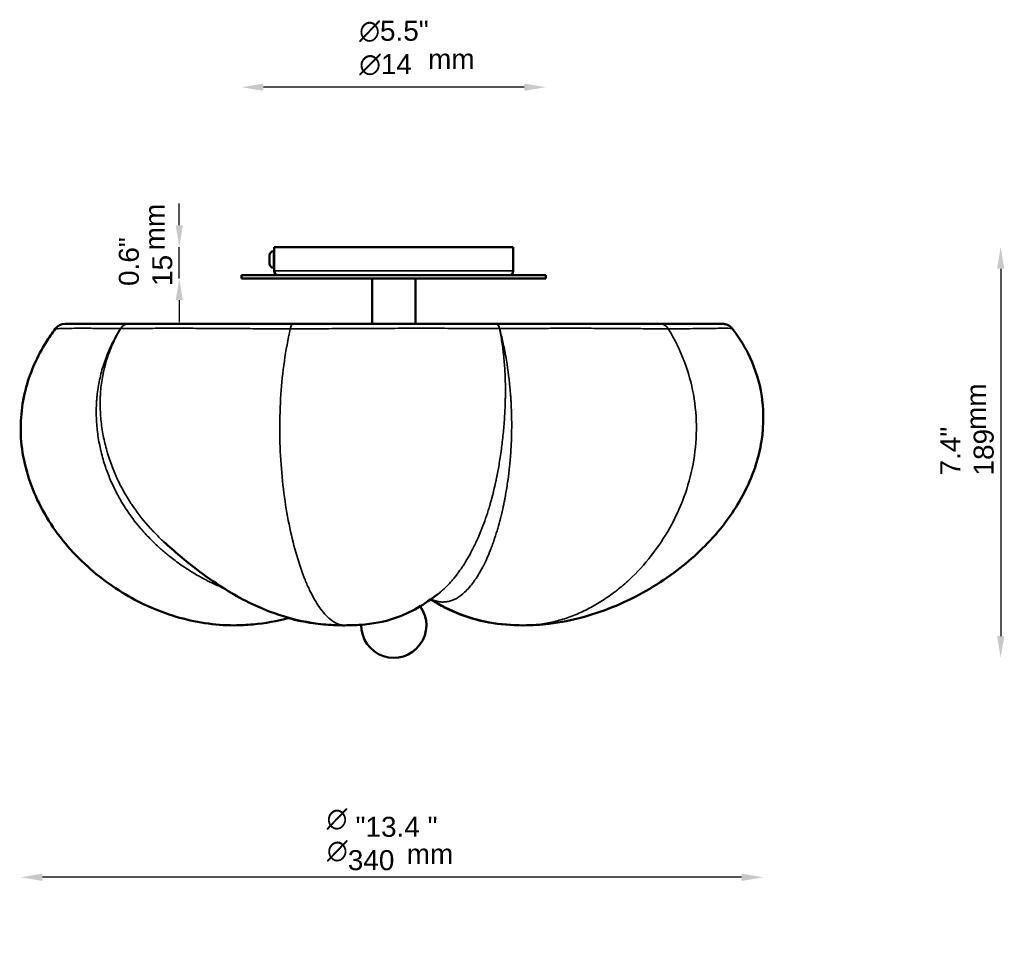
# Model space of a CAD drawing. Header units: millimetres. Extents: x 179 to 1124, y 460 to 1257.
# Tile 4 of 4: x 671 to 1124, y 832 to 1257. Entities that reach past the tile are written whole.
import ezdxf

# ---------------------------------------------------------------- set-up
doc = ezdxf.new("R2010")
doc.units = ezdxf.units.MM
doc.header["$LTSCALE"] = 4
for name, color, linetype, lineweight in [('Symbol (ISO)', 7, 'Continuous', 25), ('Widoczne (ISO)', 7, 'Continuous', 50), ('Widoczne wąskie (ISO)', 7, 'Continuous', 35), ('Wymiar (ISO)', 7, 'Continuous', 25)]:
    doc.layers.add(name, color=color, linetype=linetype, lineweight=lineweight)
doc.styles.add('Tekst notatki (ISO)', font='arial.ttf')
doc.dimstyles.new('Domyślne (ISO)', dxfattribs={"dimscale": 4, "dimtxt": 2.3, "dimasz": 2.5, "dimexe": 3.175, "dimexo": 0, "dimgap": 0.762, "dimtad": 1, "dimdec": 1, "dimlfac": 0.03937, "dimzin": 0, "dimdsep": 46, "dimtxsty": 'Tekst notatki (ISO)', "dimcen": 0.09, "dimdle": 10, "dimclrd": 256, "dimclre": 256, "dimclrt": 256, "dimazin": 2, "dimtfac": 1, "dimtmove": 0, "dimatfit": 3, "dimfxl": 0, "dimtolj": 1, "dimlwd": -1, "dimlwe": -1, "dimarcsym": 0})

# ---------------------------------------------------------------- blocks, each defined once
blk = doc.blocks.new('*D4')
at = {"layer": 'Defpoints', "color": 0, "transparency": 16777216}
for p in [(772.64, 1225.88), (772.64, 1137.88), (912.64, 1137.88)]:
    blk.add_point(p, dxfattribs=at)
at = {"layer": 'Wymiar (ISO)', "transparency": 16777216}
blk.add_line((902.64, 1225.88), (782.64, 1225.88), dxfattribs=at)
for points in [[(782.64, 1227.54), (782.64, 1224.21), (772.64, 1225.88)], [(902.64, 1227.54), (902.64, 1224.21), (912.64, 1225.88)]]:
    blk.add_solid(points, dxfattribs=at)
at = {"layer": 'Wymiar (ISO)', "transparency": 16777216, "insert": (826.75, 1256.44), "char_height": 9.2, "attachment_point": 1, "style": 'Tekst notatki (ISO)'}
blk.add_mtext('\\A1;{\\fAIGDT|b0|i0;\\ln}\\fArial|b0|i0;{\\H9.2000;5.5"}\\P∅14', dxfattribs=at)
blk = doc.blocks.new('*D5')
at = {"layer": 'Defpoints', "color": 0, "transparency": 16777216}
for p in [(743.95, 1152.38), (787.64, 1152.38), (772.64, 1137.88)]:
    blk.add_point(p, dxfattribs=at)
at = {"layer": 'Wymiar (ISO)', "transparency": 16777216}
for p, q in [((743.95, 1162.38), (743.95, 1172.38)), ((743.95, 1137.88), (743.95, 1152.38)), ((743.95, 1127.88), (743.95, 1117.88))]:
    blk.add_line(p, q, dxfattribs=at)
for points in [[(742.29, 1162.38), (745.62, 1162.38), (743.95, 1152.38)], [(742.29, 1127.88), (745.62, 1127.88), (743.95, 1137.88)]]:
    blk.add_solid(points, dxfattribs=at)
at = {"layer": 'Wymiar (ISO)', "transparency": 16777216, "insert": (716.14, 1134.48), "char_height": 9.2, "attachment_point": 1, "rotation": 90, "style": 'Tekst notatki (ISO)'}
blk.add_mtext('\\A1;0.6"\\P15', dxfattribs=at)
blk = doc.blocks.new('*D6')
at = {"layer": 'Defpoints', "color": 0, "transparency": 16777216}
for p in [(897.64, 1152.38), (842.64, 963.47), (1121.87, 963.47)]:
    blk.add_point(p, dxfattribs=at)
at = {"layer": 'Wymiar (ISO)', "transparency": 16777216}
blk.add_line((1121.87, 1142.38), (1121.87, 973.47), dxfattribs=at)
for points in [[(1120.2, 1142.38), (1123.54, 1142.38), (1121.87, 1152.38)], [(1120.2, 973.47), (1123.54, 973.47), (1121.87, 963.47)]]:
    blk.add_solid(points, dxfattribs=at)
at = {"layer": 'Wymiar (ISO)', "transparency": 16777216, "insert": (1094.09, 1047.32), "char_height": 9.2, "attachment_point": 1, "rotation": 90, "style": 'Tekst notatki (ISO)'}
blk.add_mtext('\\A1;7.4"\\P189', dxfattribs=at)
blk = doc.blocks.new('*D7')
at = {"layer": 'Defpoints', "color": 0, "transparency": 16777216}
for p in [(1012.67, 1074.52), (670.98, 1068.93), (670.98, 862.57)]:
    blk.add_point(p, dxfattribs=at)
at = {"layer": 'Wymiar (ISO)', "transparency": 16777216}
blk.add_line((1002.67, 862.57), (680.98, 862.57), dxfattribs=at)
for points in [[(680.98, 864.24), (680.98, 860.9), (670.98, 862.57)], [(1002.67, 864.24), (1002.67, 860.9), (1012.67, 862.57)]]:
    blk.add_solid(points, dxfattribs=at)
at = {"layer": 'Wymiar (ISO)', "transparency": 16777216, "insert": (821.48, 890.39), "char_height": 9.2, "attachment_point": 1, "style": 'Tekst notatki (ISO)'}
blk.add_mtext('\\A1; "\\fArial|b0|i0;{\\H9.2000;13.4 "\\P}\\fArial|b0|i0;{\\H9.2000;340}', dxfattribs=at)

msp = doc.modelspace()

# ---------------------------------------------------------------- linework, layer by layer
at = {"layer": 'Widoczne (ISO)'}
for p, q in [((897.64, 1152.38), (787.64, 1152.38)), ((787.64, 1150.48), (787.64, 1152.38)), ((897.64, 1141.38), (897.64, 1152.38)), ((785.44, 1144.78), (785.44, 1148.58)), ((787.34, 1150.48), (787.64, 1150.48)), ((787.64, 1142.88), (787.64, 1150.48)), ((787.34, 1142.88), (787.64, 1142.88)), ((787.64, 1141.38), (787.64, 1142.88)), ((772.64, 1139.38), (912.64, 1139.38)), ((772.64, 1139.38), (772.64, 1137.88)), ((772.64, 1137.88), (912.64, 1137.88)), ((832.64, 1117.03), (832.64, 1137.88)), ((852.64, 1117.03), (852.64, 1137.88)), ((912.64, 1139.38), (912.64, 1137.88)), ((691.39, 1117.03), (720.49, 1117.03)), ((720.49, 1117.03), (720.58, 1117.03)), ((720.58, 1117.03), (796.41, 1117.03)), ((796.41, 1117.03), (889.84, 1117.03)), ((889.84, 1117.03), (889.98, 1117.03)), ((889.98, 1117.03), (965.31, 1117.03)), ((965.31, 1117.03), (993.96, 1117.03)), ((998.38, 1114.86), (998.38, 1114.86)), ((867.74, 997.14), (867.74, 997.14)), ((876.5, 994.9), (876.5, 994.9))]:
    msp.add_line(p, q, dxfattribs=at)
for centre, radius, start, end in [((787.34, 1148.58), 1.9, 90, 180), ((788.04, 1149.08), 0.4, 180, 188.4506), ((787.34, 1144.78), 1.9, 180, 270), ((789.64, 1141.38), 2, 180, 270), ((895.64, 1141.38), 2, 270, 0), ((842.64, 978.47), 15, 179.1064, 35.7008)]:
    msp.add_arc(centre, radius, start, end, dxfattribs=at)
for centre, major_axis, ratio, start_param, end_param in [((691.39, 1111.43), (0, 5.6), 0.999994, 0, 0.929718), ((993.95, 1111.43), (0.01, 5.6), 0.999998, 0, 0.001208), ((993.95, 1111.43), (0, 5.6), 0.999998, 5.37476, 5.374767)]:
    msp.add_ellipse(centre, major_axis=major_axis, ratio=ratio, start_param=start_param, end_param=end_param, dxfattribs=at)
for points, knots in [([(787.64, 1149.13), (787.64, 1149.13), (787.64, 1149.07), (787.65, 1148.84), (787.65, 1148.67), (787.67, 1148.27), (787.67, 1148.02), (787.68, 1147.46), (787.68, 1147.16), (787.68, 1146.88), (787.68, 1146.73), (787.68, 1146.57), (787.68, 1146.41)], [1.0171758, 1.0171758, 1.0171758, 1.0171758, 1.1019405, 1.1019405, 1.1867051, 1.1867051, 1.2714698, 1.2714698, 1.3562344, 1.3562344, 1.3562344, 1.4016218, 1.4016218, 1.4016218, 1.4016218]), ([(769.14, 978.43), (760.16, 978.43), (751.1, 979.84), (733.78, 985.01), (725.36, 988.83), (709.39, 998.65), (701.76, 1004.86), (688.52, 1019.11), (682.8, 1027.34), (674.67, 1044.58), (672.04, 1053.76), (670.52, 1071.33), (671.31, 1079.93), (675.52, 1095.25), (678.7, 1102.24), (684, 1110.72), (685.41, 1112.78), (686.9, 1114.78)], [0, 0, 0, 0, 2.693504, 2.693504, 5.421975, 5.421975, 8.318904, 8.318904, 11.257001, 11.257001, 14.036309, 14.036309, 16.547901, 16.547901, 18.802533, 18.802533, 19.550483, 19.550483, 19.550483, 19.550483]), ([(998.38, 1114.86), (1001.24, 1111.17), (1003.63, 1107.39), (1008.3, 1098.16), (1010.3, 1092.44), (1012.93, 1078.98), (1013.07, 1070.93), (1010.67, 1055.9), (1008.37, 1048.76), (1001.7, 1034.68), (997.07, 1027.71), (985.83, 1014.42), (978.97, 1008.12), (963.36, 996.59), (954.37, 991.45), (935.14, 983.33), (924.67, 980.41), (910.17, 978.67), (906.19, 978.43), (902.24, 978.43)], [0, 0, 0, 0, 1.484842, 1.484842, 3.465056, 3.465056, 5.960017, 5.960017, 8.227063, 8.227063, 10.734552, 10.734552, 13.514376, 13.514376, 16.587076, 16.587076, 19.785301, 19.785301, 20.981111, 20.981111, 20.981111, 20.981111]), ([(993.96, 1117.03), (994.15, 1117.03), (994.35, 1117.02), (994.73, 1116.98), (994.92, 1116.95), (995.47, 1116.84), (995.82, 1116.73), (996.54, 1116.42), (996.91, 1116.21), (997.68, 1115.65), (998.06, 1115.28), (998.38, 1114.86)], [0, 0, 0, 0, 0.0579492, 0.0579492, 0.1152802, 0.1152802, 0.2257431, 0.2257431, 0.3515073, 0.3515073, 0.5092688, 0.5092688, 0.5092688, 0.5092688]), ([(820.18, 978.43), (814.24, 978.43), (808.19, 978.93), (796.65, 981.05), (791.07, 982.66), (778.13, 987.59), (770.86, 991.37), (759.83, 998.36), (755.87, 1001.14), (746.76, 1008.09), (741.53, 1012.57), (736.89, 1016.82)], [0, 0, 0, 0, 1.784817, 1.784817, 3.583559, 3.583559, 6.130051, 6.130051, 7.586796, 7.586796, 9.575745, 9.575745, 9.575745, 9.575745]), ([(862.93, 992.78), (859.86, 990.49), (856.8, 988.35), (850.27, 984.57), (846.74, 982.91), (838.1, 980.03), (832.8, 979.1), (825.09, 978.51), (822.63, 978.43), (820.18, 978.43)], [0, 0, 0, 0, 1.218522, 1.218522, 2.432224, 2.432224, 4.021906, 4.021906, 4.759863, 4.759863, 4.759863, 4.759863]), ([(901.93, 978.43), (896.77, 978.43), (891.39, 978.88), (882.42, 980.51), (878.59, 981.53), (870.2, 984.47), (865.75, 986.62), (860.74, 989.61), (860.15, 989.97), (859.56, 990.34)], [0, 0, 0, 0, 1.559964, 1.559964, 2.807215, 2.807215, 4.472301, 4.472301, 4.695344, 4.695344, 4.695344, 4.695344]), ([(902.24, 978.43), (897.09, 978.43), (891.72, 978.88), (882.75, 980.5), (878.91, 981.52), (870.45, 984.47), (865.96, 986.64), (860.89, 989.66), (860.28, 990.03), (859.66, 990.41)], [0, 0, 0, 0, 1.556654, 1.556654, 2.80739, 2.80739, 4.485364, 4.485364, 4.715342, 4.715342, 4.715342, 4.715342]), ([(794.46, 981.82), (789.02, 980.38), (783.46, 979.38), (774.98, 978.58), (772.08, 978.43), (769.17, 978.43)], [4.188652, 4.188652, 4.188652, 4.188652, 5.870938, 5.870938, 6.742032, 6.742032, 6.742032, 6.742032]), ([(819.68, 978.43), (819.68, 978.43), (819.67, 978.43), (819.66, 978.43), (819.64, 978.43), (819.59, 978.43), (819.55, 978.43), (819.4, 978.43), (819.28, 978.43), (818.82, 978.43), (818.47, 978.44), (817.07, 978.46), (816.02, 978.49), (811.82, 978.67), (808.66, 978.96), (801.69, 979.95), (797.89, 980.74), (794.2, 981.75)], [0, 0, 0, 0, 0.001295, 0.001295, 0.005179, 0.005179, 0.016832, 0.016832, 0.051792, 0.051792, 0.156674, 0.156674, 0.471436, 0.471436, 1.418615, 1.418615, 2.604061, 2.604061, 2.604061, 2.604061])]:
    msp.add_open_spline(points, degree=3, knots=knots, dxfattribs=at)
for points in [[(686.91, 1114.78), (686.91, 1114.78), (686.9, 1114.78), (686.9, 1114.78)], [(736.89, 1016.82), (736.89, 1016.82), (736.89, 1016.82), (736.89, 1016.82)], [(769.17, 978.43), (769.16, 978.43), (769.15, 978.43), (769.14, 978.43)], [(819.93, 978.43), (819.85, 978.43), (819.76, 978.43), (819.68, 978.43)]]:
    msp.add_open_spline(points, degree=3, dxfattribs=at)
at = {"layer": 'Widoczne wąskie (ISO)'}
for p, q in [((787.34, 1150.48), (787.34, 1142.88)), ((787.64, 1141.38), (897.64, 1141.38)), ((965.48, 1114.79), (965.48, 1114.79)), ((891.52, 1113.58), (891.52, 1113.58)), ((893.86, 1093.1), (893.86, 1093.1)), ((863.56, 993.27), (863.56, 993.27)), ((866.92, 996.3), (866.93, 996.3)), ((875.06, 993.47), (875.06, 993.47))]:
    msp.add_line(p, q, dxfattribs=at)
for centre, major_axis, ratio, start_param, end_param in [((720.49, 1111.43), (0, 5.6), 0.803574, 0, 0.914055), ((714.44, 1114.04), (3.68, 0.57), 0.156402, 0.78459, 0.805207), ((720.58, 1111.43), (0, 5.6), 0.810247, 0, 0.914057), ((719.86, 1111.43), (0, 3.5), 0.807783, 0.162415, 0.16242), ((719.95, 1111.43), (0, 3.5), 0.814392, 0.160334, 0.16034), ((796.41, 1111.43), (0, 5.6), 0.305676, 0, 0.929718), ((889.84, 1111.43), (0, 5.6), 0.317756, 5.369128, 6.283185), ((889.98, 1111.43), (0, 5.6), 0.307023, 5.369128, 6.283185), ((892.27, 1114.04), (-4.44, 0.18), 0.177182, 4.930872, 4.95149), ((965.31, 1111.43), (0, 5.6), 0.811125, 5.353467, 6.283185)]:
    msp.add_ellipse(centre, major_axis=major_axis, ratio=ratio, start_param=start_param, end_param=end_param, dxfattribs=at)
for points, knots in [([(769.14, 978.43), (767.22, 978.43), (762.48, 978.59), (755, 979.43), (746.75, 981.12), (738.66, 983.51), (730.8, 986.57), (723.2, 990.26), (715.92, 994.53), (706.69, 1000.95), (696.2, 1010.22), (685.67, 1023.04), (677.59, 1037.22), (672.36, 1052.44), (670.37, 1068.36), (672.5, 1089.33), (679.57, 1104.94), (686.91, 1114.78)], [0.2598906, 0.2598906, 0.2598906, 0.2598906, 0.28125, 0.3125, 0.34375, 0.375, 0.40625, 0.4375, 0.46875, 0.5, 0.5625, 0.625, 0.6875, 0.75, 0.8125, 0.875, 0.991119, 0.991119, 0.991119, 0.991119]), ([(716.93, 1114.85), (714.52, 1114.89), (712.25, 1114.92), (710.11, 1114.95), (707.98, 1114.97), (705.99, 1114.99), (704.13, 1115), (703.2, 1115.01), (702.31, 1115.02), (701.45, 1115.02), (701.21, 1115.02), (700.97, 1115.02), (700.74, 1115.02), (700.13, 1115.02), (699.54, 1115.02), (698.97, 1115.02), (697.39, 1115.02), (695.97, 1115.01), (694.69, 1115), (693.42, 1114.99), (692.3, 1114.97), (691.33, 1114.95), (691.06, 1114.94), (690.8, 1114.93), (690.55, 1114.93), (689.92, 1114.91), (689.37, 1114.89), (688.91, 1114.88), (688.26, 1114.85), (687.77, 1114.83), (687.43, 1114.81), (687.1, 1114.79), (686.92, 1114.78), (686.91, 1114.78)], [0, 0, 0, 0, 0.0174187, 0.0174187, 0.0174187, 0.0348373, 0.0348373, 0.0348373, 0.0435467, 0.0435467, 0.0435467, 0.0459633, 0.0459633, 0.0459633, 0.052256, 0.052256, 0.052256, 0.0696747, 0.0696747, 0.0696747, 0.0870933, 0.0870933, 0.0870933, 0.0919727, 0.0919727, 0.0919727, 0.104512, 0.104512, 0.104512, 0.1219307, 0.1219307, 0.1219307, 0.1393494, 0.1393494, 0.1393494, 0.1393494]), ([(764.08, 995.66), (763.41, 995.94), (762.74, 996.23), (762.08, 996.52), (760.35, 997.28), (758.65, 998.08), (756.96, 998.94), (756.74, 999.05), (756.52, 999.17), (756.31, 999.28), (754.42, 1000.25), (752.56, 1001.29), (750.71, 1002.39), (749.24, 1003.27), (747.79, 1004.19), (746.34, 1005.16), (746, 1005.39), (745.66, 1005.62), (745.32, 1005.85), (743.57, 1007.05), (741.84, 1008.32), (740.15, 1009.64), (738.85, 1010.66), (737.56, 1011.71), (736.3, 1012.81), (735.94, 1013.12), (735.57, 1013.44), (735.21, 1013.76), (734.78, 1014.15), (734.34, 1014.55), (733.91, 1014.95), (733.12, 1015.67), (732.34, 1016.42), (731.58, 1017.17), (730.05, 1018.69), (728.56, 1020.26), (727.12, 1021.89), (726.8, 1022.26), (726.49, 1022.62), (726.17, 1022.99), (723.65, 1025.95), (721.28, 1029.11), (719.08, 1032.5), (718.86, 1032.85), (718.64, 1033.19), (718.42, 1033.54), (718.04, 1034.16), (717.66, 1034.79), (717.28, 1035.42), (716.99, 1035.92), (716.7, 1036.42), (716.41, 1036.93), (716.13, 1037.43), (715.85, 1037.94), (715.57, 1038.45), (714.48, 1040.5), (713.46, 1042.6), (712.52, 1044.75), (712.42, 1044.98), (712.32, 1045.22), (712.22, 1045.45), (711.4, 1047.38), (710.65, 1049.35), (709.97, 1051.37), (709.2, 1053.63), (708.53, 1055.95), (707.95, 1058.33), (707.92, 1058.45), (707.89, 1058.58), (707.86, 1058.7), (707.61, 1059.77), (707.38, 1060.84), (707.17, 1061.92), (706.94, 1063.12), (706.73, 1064.32), (706.55, 1065.53), (706.2, 1067.95), (705.96, 1070.38), (705.84, 1072.83), (705.84, 1072.87), (705.84, 1072.91), (705.83, 1072.96), (705.72, 1075.37), (705.72, 1077.8), (705.84, 1080.25), (705.88, 1080.87), (705.92, 1081.49), (705.96, 1082.12), (706.01, 1082.75), (706.07, 1083.37), (706.13, 1084), (706.26, 1085.24), (706.42, 1086.48), (706.62, 1087.71), (706.62, 1087.72), (706.62, 1087.73), (706.62, 1087.74), (707.01, 1090.19), (707.51, 1092.59), (708.14, 1094.96), (708.46, 1096.14), (708.81, 1097.32), (709.19, 1098.49), (709.57, 1099.66), (709.98, 1100.82), (710.42, 1101.97), (710.5, 1102.18), (710.58, 1102.39), (710.66, 1102.59), (711.03, 1103.53), (711.42, 1104.45), (711.82, 1105.36), (712.32, 1106.47), (712.84, 1107.56), (713.39, 1108.64), (713.93, 1109.71), (714.5, 1110.77), (715.09, 1111.81), (715.68, 1112.84), (716.3, 1113.86), (716.93, 1114.85)], [0.1146898, 0.1146898, 0.1146898, 0.1146898, 0.1185365, 0.1185365, 0.1185365, 0.1284736, 0.1284736, 0.1284736, 0.1297597, 0.1297597, 0.1297597, 0.1408769, 0.1408769, 0.1408769, 0.1497428, 0.1497428, 0.1497428, 0.1518432, 0.1518432, 0.1518432, 0.1626901, 0.1626901, 0.1626901, 0.1710119, 0.1710119, 0.1710119, 0.1734148, 0.1734148, 0.1734148, 0.1763292, 0.1763292, 0.1763292, 0.1816465, 0.1816465, 0.1816465, 0.1922811, 0.1922811, 0.1922811, 0.194628, 0.194628, 0.194628, 0.2135502, 0.2135502, 0.2135502, 0.2154641, 0.2154641, 0.2154641, 0.2188675, 0.2188675, 0.2188675, 0.2215262, 0.2215262, 0.2215262, 0.2241848, 0.2241848, 0.2241848, 0.2348194, 0.2348194, 0.2348194, 0.2359785, 0.2359785, 0.2359785, 0.245454, 0.245454, 0.245454, 0.2560886, 0.2560886, 0.2560886, 0.2566476, 0.2566476, 0.2566476, 0.2614059, 0.2614059, 0.2614059, 0.2667232, 0.2667232, 0.2667232, 0.2773577, 0.2773577, 0.2773577, 0.2775338, 0.2775338, 0.2775338, 0.2879923, 0.2879923, 0.2879923, 0.290651, 0.290651, 0.290651, 0.2933096, 0.2933096, 0.2933096, 0.2986269, 0.2986269, 0.2986269, 0.2986764, 0.2986764, 0.2986764, 0.3092615, 0.3092615, 0.3092615, 0.3145788, 0.3145788, 0.3145788, 0.3198961, 0.3198961, 0.3198961, 0.3208602, 0.3208602, 0.3208602, 0.3252133, 0.3252133, 0.3252133, 0.3305306, 0.3305306, 0.3305306, 0.3358479, 0.3358479, 0.3358479, 0.3411652, 0.3411652, 0.3411652, 0.3411652]), ([(716.98, 1114.85), (715.78, 1112.87), (714.68, 1110.81), (713.68, 1108.68), (713.18, 1107.61), (712.71, 1106.52), (712.27, 1105.42), (712.04, 1104.86), (711.83, 1104.3), (711.62, 1103.74), (711.48, 1103.36), (711.34, 1102.98), (711.21, 1102.59), (711.15, 1102.41), (711.08, 1102.22), (711.02, 1102.03), (709.48, 1097.46), (708.45, 1092.72), (707.93, 1087.82), (707.93, 1087.8), (707.93, 1087.77), (707.93, 1087.74), (707.8, 1086.54), (707.71, 1085.33), (707.64, 1084.11), (707.61, 1083.49), (707.59, 1082.86), (707.57, 1082.24), (707.55, 1081.61), (707.55, 1080.99), (707.55, 1080.37), (707.55, 1077.88), (707.67, 1075.41), (707.91, 1072.96), (707.91, 1072.95), (707.91, 1072.95), (707.91, 1072.95), (708.16, 1070.49), (708.51, 1068.06), (708.98, 1065.64), (709.43, 1063.31), (709.98, 1061), (710.63, 1058.7), (710.66, 1058.61), (710.68, 1058.53), (710.71, 1058.44), (711.39, 1056.05), (712.17, 1053.73), (713.03, 1051.47), (713.81, 1049.42), (714.67, 1047.41), (715.59, 1045.45), (715.68, 1045.25), (715.78, 1045.05), (715.88, 1044.84), (716.91, 1042.69), (718.02, 1040.59), (719.22, 1038.54), (719.52, 1038.03), (719.82, 1037.52), (720.13, 1037.02), (720.44, 1036.51), (720.75, 1036.01), (721.07, 1035.51), (721.5, 1034.85), (721.93, 1034.19), (722.37, 1033.54), (722.58, 1033.22), (722.8, 1032.9), (723.02, 1032.59), (725.41, 1029.16), (727.98, 1025.97), (730.71, 1022.99), (731.03, 1022.64), (731.34, 1022.3), (731.66, 1021.96), (733.2, 1020.33), (734.79, 1018.75), (736.43, 1017.24), (736.58, 1017.1), (736.73, 1016.96), (736.89, 1016.82)], [0.0037785, 0.0037785, 0.0037785, 0.0037785, 0.0144652, 0.0144652, 0.0144652, 0.0198085, 0.0198085, 0.0198085, 0.0224802, 0.0224802, 0.0224802, 0.024281, 0.024281, 0.024281, 0.0251519, 0.0251519, 0.0251519, 0.0465253, 0.0465253, 0.0465253, 0.0466407, 0.0466407, 0.0466407, 0.0518686, 0.0518686, 0.0518686, 0.0545403, 0.0545403, 0.0545403, 0.0572119, 0.0572119, 0.0572119, 0.067888, 0.067888, 0.067888, 0.0678986, 0.0678986, 0.0678986, 0.0785853, 0.0785853, 0.0785853, 0.0888733, 0.0888733, 0.0888733, 0.089272, 0.089272, 0.089272, 0.0999587, 0.0999587, 0.0999587, 0.10964, 0.10964, 0.10964, 0.1106454, 0.1106454, 0.1106454, 0.1213321, 0.1213321, 0.1213321, 0.1240037, 0.1240037, 0.1240037, 0.1266754, 0.1266754, 0.1266754, 0.1302516, 0.1302516, 0.1302516, 0.1320188, 0.1320188, 0.1320188, 0.1511864, 0.1511864, 0.1511864, 0.1533921, 0.1533921, 0.1533921, 0.1640788, 0.1640788, 0.1640788, 0.1650679, 0.1650679, 0.1650679, 0.1650679]), ([(795.04, 1114.78), (791.14, 1114.78), (787.32, 1114.79), (779.79, 1114.83), (776.09, 1114.85), (770.65, 1114.89), (768.85, 1114.9), (765.28, 1114.92), (763.51, 1114.94), (758.27, 1114.97), (754.87, 1114.99), (748.26, 1115.01), (745.04, 1115.02), (738.8, 1115.02), (735.8, 1115.02), (730.03, 1114.99), (727.26, 1114.97), (721.95, 1114.92), (719.41, 1114.89), (716.98, 1114.85)], [0, 0, 0, 0, 0.0174191, 0.0174191, 0.0348383, 0.0348383, 0.0435478, 0.0435478, 0.0522574, 0.0522574, 0.0696765, 0.0696765, 0.0870956, 0.0870956, 0.1045148, 0.1045148, 0.1219339, 0.1219339, 0.139353, 0.139353, 0.139353, 0.139353]), ([(820.18, 978.43), (819.59, 978.43), (818.14, 978.58), (815.85, 979.43), (813.33, 981.12), (810.86, 983.51), (808.45, 986.57), (806.13, 990.26), (803.91, 994.53), (801.09, 1000.95), (797.88, 1010.22), (794.66, 1023.04), (792.19, 1037.22), (790.59, 1052.44), (789.99, 1068.36), (790.64, 1089.33), (792.8, 1104.94), (795.04, 1114.78)], [0.2598277, 0.2598277, 0.2598277, 0.2598277, 0.28125, 0.3125, 0.34375, 0.375, 0.40625, 0.4375, 0.46875, 0.5, 0.5625, 0.625, 0.6875, 0.75, 0.8125, 0.875, 0.991119, 0.991119, 0.991119, 0.991119]), ([(891.25, 1114.85), (887.36, 1114.89), (883.44, 1114.92), (879.49, 1114.95), (875.53, 1114.97), (871.55, 1114.99), (867.53, 1115), (865.53, 1115.01), (863.51, 1115.02), (861.49, 1115.02), (860.93, 1115.02), (860.36, 1115.02), (859.8, 1115.02), (858.33, 1115.02), (856.86, 1115.02), (855.39, 1115.02), (851.32, 1115.02), (847.24, 1115.01), (843.16, 1115), (839.08, 1114.99), (835.01, 1114.97), (830.93, 1114.95), (829.78, 1114.94), (828.64, 1114.93), (827.51, 1114.93), (824.58, 1114.91), (821.67, 1114.89), (818.78, 1114.88), (814.76, 1114.85), (810.78, 1114.83), (806.82, 1114.81), (802.86, 1114.79), (798.94, 1114.78), (795.04, 1114.78)], [0, 0, 0, 0, 0.0174187, 0.0174187, 0.0174187, 0.0348373, 0.0348373, 0.0348373, 0.0435467, 0.0435467, 0.0435467, 0.0459633, 0.0459633, 0.0459633, 0.052256, 0.052256, 0.052256, 0.0696747, 0.0696747, 0.0696747, 0.0870933, 0.0870933, 0.0870933, 0.0919727, 0.0919727, 0.0919727, 0.104512, 0.104512, 0.104512, 0.1219307, 0.1219307, 0.1219307, 0.1393494, 0.1393494, 0.1393494, 0.1393494]), ([(891.34, 1114.85), (891.86, 1112.87), (892.36, 1110.81), (892.83, 1108.68), (893.07, 1107.61), (893.3, 1106.52), (893.52, 1105.42), (893.64, 1104.86), (893.75, 1104.3), (893.85, 1103.74), (893.92, 1103.36), (894, 1102.98), (894.07, 1102.59), (894.1, 1102.41), (894.13, 1102.22), (894.17, 1102.03), (894.98, 1097.46), (895.63, 1092.72), (896.08, 1087.82), (896.09, 1087.8), (896.09, 1087.77), (896.09, 1087.74), (896.2, 1086.54), (896.3, 1085.33), (896.39, 1084.11), (896.44, 1083.49), (896.48, 1082.86), (896.52, 1082.24), (896.56, 1081.61), (896.59, 1080.99), (896.63, 1080.37), (896.76, 1077.88), (896.84, 1075.41), (896.87, 1072.96), (896.87, 1072.95), (896.87, 1072.95), (896.87, 1072.95), (896.9, 1070.49), (896.88, 1068.06), (896.82, 1065.64), (896.76, 1063.31), (896.65, 1061), (896.5, 1058.7), (896.5, 1058.61), (896.49, 1058.53), (896.49, 1058.44), (896.33, 1056.05), (896.14, 1053.73), (895.9, 1051.47), (895.69, 1049.42), (895.45, 1047.41), (895.19, 1045.45), (895.16, 1045.25), (895.13, 1045.05), (895.1, 1044.84), (894.8, 1042.69), (894.47, 1040.59), (894.1, 1038.54), (894.01, 1038.03), (893.92, 1037.52), (893.82, 1037.02), (893.73, 1036.51), (893.63, 1036.01), (893.53, 1035.51), (893.4, 1034.85), (893.27, 1034.19), (893.13, 1033.54), (893.07, 1033.22), (893, 1032.9), (892.93, 1032.59), (892.18, 1029.16), (891.37, 1025.97), (890.5, 1022.99), (890.39, 1022.64), (890.29, 1022.3), (890.19, 1021.96), (889.7, 1020.33), (889.19, 1018.75), (888.66, 1017.24), (888.4, 1016.48), (888.13, 1015.74), (887.85, 1015.01), (887.7, 1014.59), (887.54, 1014.17), (887.38, 1013.76), (887.26, 1013.46), (887.15, 1013.16), (887.03, 1012.86), (886.58, 1011.75), (886.13, 1010.68), (885.67, 1009.64), (885.08, 1008.32), (884.48, 1007.05), (883.86, 1005.85), (883.75, 1005.63), (883.64, 1005.42), (883.53, 1005.21), (883.01, 1004.22), (882.49, 1003.29), (881.97, 1002.39), (881.32, 1001.29), (880.66, 1000.25), (879.98, 999.28), (879.91, 999.18), (879.85, 999.08), (879.78, 998.98), (879.17, 998.11), (878.55, 997.29), (877.92, 996.52), (877.22, 995.67), (876.5, 994.88), (875.78, 994.16), (875.77, 994.15), (875.77, 994.15), (875.76, 994.14), (875.08, 993.46), (874.38, 992.84), (873.66, 992.29), (873.61, 992.25), (873.56, 992.21), (873.51, 992.17), (873.2, 991.94), (872.89, 991.71), (872.57, 991.5), (872.21, 991.26), (871.84, 991.03), (871.46, 990.82), (871.37, 990.77), (871.27, 990.72), (871.17, 990.66), (870.52, 990.32), (869.86, 990.04), (869.19, 989.81), (869.04, 989.76), (868.89, 989.71), (868.73, 989.66), (868.11, 989.48), (867.49, 989.34), (866.86, 989.26), (866.64, 989.23), (866.43, 989.21), (866.22, 989.19), (865.63, 989.14), (865.05, 989.14), (864.45, 989.18), (864.18, 989.2), (863.91, 989.23), (863.64, 989.27), (863.09, 989.35), (862.53, 989.47), (861.97, 989.63), (861.66, 989.72), (861.34, 989.82), (861.03, 989.93), (860.91, 989.98), (860.8, 990.02), (860.69, 990.06), (860.38, 990.19), (860.07, 990.32), (859.75, 990.48)], [0.0037785, 0.0037785, 0.0037785, 0.0037785, 0.0144652, 0.0144652, 0.0144652, 0.0198085, 0.0198085, 0.0198085, 0.0224802, 0.0224802, 0.0224802, 0.024281, 0.024281, 0.024281, 0.0251519, 0.0251519, 0.0251519, 0.0465253, 0.0465253, 0.0465253, 0.0466407, 0.0466407, 0.0466407, 0.0518686, 0.0518686, 0.0518686, 0.0545403, 0.0545403, 0.0545403, 0.0572119, 0.0572119, 0.0572119, 0.067888, 0.067888, 0.067888, 0.0678986, 0.0678986, 0.0678986, 0.0785853, 0.0785853, 0.0785853, 0.0888733, 0.0888733, 0.0888733, 0.089272, 0.089272, 0.089272, 0.0999587, 0.0999587, 0.0999587, 0.10964, 0.10964, 0.10964, 0.1106454, 0.1106454, 0.1106454, 0.1213321, 0.1213321, 0.1213321, 0.1240037, 0.1240037, 0.1240037, 0.1266754, 0.1266754, 0.1266754, 0.1302516, 0.1302516, 0.1302516, 0.1320188, 0.1320188, 0.1320188, 0.1511864, 0.1511864, 0.1511864, 0.1533921, 0.1533921, 0.1533921, 0.1640788, 0.1640788, 0.1640788, 0.1694222, 0.1694222, 0.1694222, 0.1725, 0.1725, 0.1725, 0.1747655, 0.1747655, 0.1747655, 0.1832758, 0.1832758, 0.1832758, 0.194174, 0.194174, 0.194174, 0.1961389, 0.1961389, 0.1961389, 0.2051921, 0.2051921, 0.2051921, 0.2163619, 0.2163619, 0.2163619, 0.2175122, 0.2175122, 0.2175122, 0.2276382, 0.2276382, 0.2276382, 0.2388856, 0.2388856, 0.2388856, 0.238973, 0.238973, 0.238973, 0.2495723, 0.2495723, 0.2495723, 0.2503154, 0.2503154, 0.2503154, 0.2549157, 0.2549157, 0.2549157, 0.260259, 0.260259, 0.260259, 0.2616458, 0.2616458, 0.2616458, 0.2709457, 0.2709457, 0.2709457, 0.2730689, 0.2730689, 0.2730689, 0.2816324, 0.2816324, 0.2816324, 0.2845147, 0.2845147, 0.2845147, 0.2923191, 0.2923191, 0.2923191, 0.2958624, 0.2958624, 0.2958624, 0.3030057, 0.3030057, 0.3030057, 0.3069454, 0.3069454, 0.3069454, 0.3083491, 0.3083491, 0.3083491, 0.3121541, 0.3121541, 0.3121541, 0.3121541]), ([(862.93, 992.78), (863.48, 993.2), (864.04, 993.65), (864.6, 994.13), (864.6, 994.13), (864.61, 994.14), (864.61, 994.14), (865.46, 994.87), (866.3, 995.66), (867.14, 996.52), (867.88, 997.28), (868.62, 998.08), (869.36, 998.94), (869.46, 999.05), (869.55, 999.17), (869.65, 999.28), (870.47, 1000.25), (871.29, 1001.29), (872.11, 1002.39), (872.76, 1003.27), (873.41, 1004.19), (874.05, 1005.16), (874.21, 1005.39), (874.36, 1005.62), (874.51, 1005.85), (875.3, 1007.05), (876.07, 1008.32), (876.84, 1009.64), (877.42, 1010.66), (878, 1011.71), (878.57, 1012.81), (878.74, 1013.12), (878.9, 1013.44), (879.07, 1013.76), (879.27, 1014.15), (879.47, 1014.55), (879.66, 1014.95), (880.02, 1015.67), (880.37, 1016.42), (880.72, 1017.17), (881.42, 1018.69), (882.1, 1020.26), (882.76, 1021.89), (882.91, 1022.26), (883.05, 1022.62), (883.2, 1022.99), (884.36, 1025.95), (885.46, 1029.11), (886.48, 1032.5), (886.59, 1032.85), (886.69, 1033.19), (886.79, 1033.54), (886.97, 1034.16), (887.15, 1034.79), (887.33, 1035.42), (887.47, 1035.92), (887.6, 1036.42), (887.74, 1036.93), (887.87, 1037.43), (888.01, 1037.94), (888.14, 1038.45), (888.66, 1040.5), (889.15, 1042.6), (889.62, 1044.75), (889.67, 1044.98), (889.72, 1045.22), (889.76, 1045.45), (890.17, 1047.38), (890.55, 1049.35), (890.9, 1051.37), (891.3, 1053.63), (891.67, 1055.95), (892, 1058.33), (892.02, 1058.45), (892.03, 1058.58), (892.05, 1058.7), (892.2, 1059.77), (892.34, 1060.84), (892.47, 1061.92), (892.61, 1063.12), (892.75, 1064.32), (892.88, 1065.53), (893.13, 1067.95), (893.34, 1070.38), (893.52, 1072.83), (893.52, 1072.87), (893.52, 1072.91), (893.52, 1072.96), (893.69, 1075.37), (893.82, 1077.8), (893.9, 1080.25), (893.92, 1080.87), (893.94, 1081.49), (893.95, 1082.12), (893.96, 1082.75), (893.98, 1083.37), (893.98, 1084), (894, 1085.24), (894, 1086.48), (893.99, 1087.71), (893.99, 1087.72), (893.99, 1087.73), (893.99, 1087.74), (893.97, 1090.19), (893.9, 1092.59), (893.78, 1094.96), (893.71, 1096.14), (893.64, 1097.32), (893.55, 1098.49), (893.46, 1099.66), (893.36, 1100.82), (893.25, 1101.97), (893.22, 1102.18), (893.2, 1102.39), (893.18, 1102.59), (893.08, 1103.53), (892.98, 1104.45), (892.86, 1105.36), (892.72, 1106.47), (892.57, 1107.56), (892.4, 1108.64), (892.23, 1109.71), (892.05, 1110.77), (891.86, 1111.81), (891.67, 1112.84), (891.47, 1113.86), (891.25, 1114.85)], [0.0997465, 0.0997465, 0.0997465, 0.0997465, 0.1072044, 0.1072044, 0.1072044, 0.1072552, 0.1072552, 0.1072552, 0.1185365, 0.1185365, 0.1185365, 0.1284736, 0.1284736, 0.1284736, 0.1297597, 0.1297597, 0.1297597, 0.1408769, 0.1408769, 0.1408769, 0.1497428, 0.1497428, 0.1497428, 0.1518432, 0.1518432, 0.1518432, 0.1626901, 0.1626901, 0.1626901, 0.1710119, 0.1710119, 0.1710119, 0.1734148, 0.1734148, 0.1734148, 0.1763292, 0.1763292, 0.1763292, 0.1816465, 0.1816465, 0.1816465, 0.1922811, 0.1922811, 0.1922811, 0.194628, 0.194628, 0.194628, 0.2135502, 0.2135502, 0.2135502, 0.2154641, 0.2154641, 0.2154641, 0.2188675, 0.2188675, 0.2188675, 0.2215262, 0.2215262, 0.2215262, 0.2241848, 0.2241848, 0.2241848, 0.2348194, 0.2348194, 0.2348194, 0.2359785, 0.2359785, 0.2359785, 0.245454, 0.245454, 0.245454, 0.2560886, 0.2560886, 0.2560886, 0.2566476, 0.2566476, 0.2566476, 0.2614059, 0.2614059, 0.2614059, 0.2667232, 0.2667232, 0.2667232, 0.2773577, 0.2773577, 0.2773577, 0.2775338, 0.2775338, 0.2775338, 0.2879923, 0.2879923, 0.2879923, 0.290651, 0.290651, 0.290651, 0.2933096, 0.2933096, 0.2933096, 0.2986269, 0.2986269, 0.2986269, 0.2986764, 0.2986764, 0.2986764, 0.3092615, 0.3092615, 0.3092615, 0.3145788, 0.3145788, 0.3145788, 0.3198961, 0.3198961, 0.3198961, 0.3208602, 0.3208602, 0.3208602, 0.3252133, 0.3252133, 0.3252133, 0.3305306, 0.3305306, 0.3305306, 0.3358479, 0.3358479, 0.3358479, 0.3411652, 0.3411652, 0.3411652, 0.3411652]), ([(968.95, 1114.78), (966.56, 1114.78), (964.04, 1114.79), (961.41, 1114.81), (958.78, 1114.83), (956.03, 1114.85), (953.17, 1114.88), (951.74, 1114.89), (950.27, 1114.9), (948.78, 1114.91), (948.13, 1114.92), (947.47, 1114.92), (946.81, 1114.93), (945.95, 1114.93), (945.09, 1114.94), (944.22, 1114.95), (941.12, 1114.97), (937.92, 1114.99), (934.63, 1115), (931.34, 1115.01), (927.96, 1115.02), (924.48, 1115.02), (923.22, 1115.02), (921.96, 1115.02), (920.69, 1115.02), (918.43, 1115.02), (916.14, 1115.01), (913.83, 1115), (910.22, 1114.99), (906.54, 1114.97), (902.79, 1114.95), (899.04, 1114.92), (895.22, 1114.89), (891.34, 1114.85)], [0, 0, 0, 0, 0.0174191, 0.0174191, 0.0174191, 0.0348383, 0.0348383, 0.0348383, 0.0435478, 0.0435478, 0.0435478, 0.0473593, 0.0473593, 0.0473593, 0.0522574, 0.0522574, 0.0522574, 0.0696765, 0.0696765, 0.0696765, 0.0870956, 0.0870956, 0.0870956, 0.0933735, 0.0933735, 0.0933735, 0.1045148, 0.1045148, 0.1045148, 0.1219339, 0.1219339, 0.1219339, 0.139353, 0.139353, 0.139353, 0.139353]), ([(902.24, 978.43), (903.8, 978.43), (907.64, 978.58), (913.72, 979.43), (920.41, 981.12), (926.97, 983.51), (933.35, 986.57), (939.51, 990.26), (945.42, 994.53), (952.9, 1000.95), (961.41, 1010.22), (969.95, 1023.04), (976.51, 1037.22), (980.75, 1052.44), (982.36, 1068.36), (980.64, 1089.33), (974.9, 1104.94), (968.95, 1114.78)], [0.2598274, 0.2598274, 0.2598274, 0.2598274, 0.28125, 0.3125, 0.34375, 0.375, 0.40625, 0.4375, 0.46875, 0.5, 0.5625, 0.625, 0.6875, 0.75, 0.8125, 0.875, 0.991119, 0.991119, 0.991119, 0.991119]), ([(998.38, 1114.86), (998.36, 1114.89), (998.21, 1114.92), (997.62, 1114.97), (997.16, 1114.99), (996.22, 1115.01), (995.87, 1115.02), (995.09, 1115.02), (994.66, 1115.02), (993.25, 1115.02), (992.15, 1115.01), (989.66, 1114.99), (988.26, 1114.97), (985.15, 1114.93), (983.46, 1114.9), (979.79, 1114.85), (977.82, 1114.83), (973.59, 1114.79), (971.34, 1114.78), (968.95, 1114.78)], [0.0019876, 0.0019876, 0.0019876, 0.0019876, 0.0174187, 0.0174187, 0.0348373, 0.0348373, 0.0435467, 0.0435467, 0.052256, 0.052256, 0.0696747, 0.0696747, 0.0870933, 0.0870933, 0.104512, 0.104512, 0.1219307, 0.1219307, 0.1393494, 0.1393494, 0.1393494, 0.1393494])]:
    msp.add_open_spline(points, degree=3, knots=knots, dxfattribs=at)
msp.add_open_spline([(819.93, 978.43), (819.85, 978.43), (819.77, 978.43), (819.68, 978.43)], degree=3, dxfattribs=at)

# ---------------------------------------------------------------- texts
at = {"layer": 'Symbol (ISO)', "char_height": 9.2, "width": 21.4152, "attachment_point": 1, "style": 'Tekst notatki (ISO)'}
for insert in [(858.43, 1243.43), (848.58, 877.88)]:
    msp.add_mtext('\\fArial|b0|i0;mm', dxfattribs=dict(at, insert=insert))
at = {"layer": 'Symbol (ISO)', "char_height": 9.2, "width": 21.4152, "attachment_point": 1, "rotation": 90, "style": 'Tekst notatki (ISO)'}
for insert in [(728.03, 1150.85), (1105.93, 1068.24)]:
    msp.add_mtext('\\fArial|b0|i0;mm', dxfattribs=dict(at, insert=insert))
at = {"layer": 'Symbol (ISO)', "char_height": 9.16, "attachment_point": 1, "style": 'Tekst notatki (ISO)'}
for insert in [(811.77, 894.15), (811.92, 879.48)]:
    msp.add_mtext('\\fAIGDT|b0|i0;{\\H9.1600;n}', dxfattribs=dict(at, insert=insert))

# ---------------------------------------------------------------- dimensions: what is measured, and where the dimension line sits
at = {"layer": 'Wymiar (ISO)'}
for base, p1, p2, angle, text, override, picture, middle in [((772.64, 1225.88), (912.64, 1137.88), (772.64, 1137.88), 180, '{\\fAIGDT|b0|i0;\\ln}\\fArial|b0|i0;{\\H9.2000;<>"}\\P∅14', {"dimgap": 0.762, "dimdec": 1, "dimlfac": 0.03937, "dimpost": '\\X', "dimse1": 1, "dimse2": 1, "dimtol": 0, "dimlim": 0, "dimtp": 0, "dimtm": 0, "dimtdec": 2, "dimtofl": 0, "dimatfit": 1, "dimtvp": -0.25}, '*D4', (842.64, 1225.88)), ((743.95, 1152.38), (772.64, 1137.88), (787.64, 1152.38), 90, '<>"\\P15', {"dimgap": 0.762, "dimdec": 1, "dimlfac": 0.03937, "dimpost": '\\X', "dimse1": 1, "dimse2": 1, "dimtol": 0, "dimlim": 0, "dimtp": 0, "dimtm": 0, "dimtdec": 2, "dimtofl": 1, "dimatfit": 1, "dimtvp": -0.25}, '*D5', (743.95, 1145.13)), ((1121.87, 963.47), (897.64, 1152.38), (842.64, 963.47), 270, '<>"\\P189', {"dimgap": 0.762, "dimdec": 1, "dimlfac": 0.03937, "dimpost": '\\X', "dimse1": 1, "dimse2": 1, "dimtol": 0, "dimlim": 0, "dimtp": 0, "dimtm": 0, "dimtdec": 2, "dimtofl": 0, "dimatfit": 1, "dimtvp": -0.25}, '*D6', (1121.87, 1057.92)), ((670.98, 862.57), (1012.67, 1074.52), (670.98, 1068.93), 180, ' "\\fArial|b0|i0;{\\H9.2000;13.4 "\\P}\\fArial|b0|i0;{\\H9.2000;340}', {"dimgap": 0.762, "dimdec": 1, "dimlfac": 0.03937, "dimpost": '\\X', "dimse1": 1, "dimse2": 1, "dimtol": 0, "dimlim": 0, "dimtp": 0, "dimtm": 0, "dimtdec": 2, "dimtofl": 0, "dimatfit": 1, "dimtvp": -0.25}, '*D7', (841.82, 862.57))]:
    dim = msp.add_linear_dim(base=base, p1=p1, p2=p2, angle=angle, text=text, dimstyle='Domyślne (ISO)', override=override, dxfattribs=at)
    dim.commit()
    dim.dimension.update_dxf_attribs({"geometry": picture, "text_midpoint": middle, "dimtype": 160})

doc.saveas('drawing.dxf')
